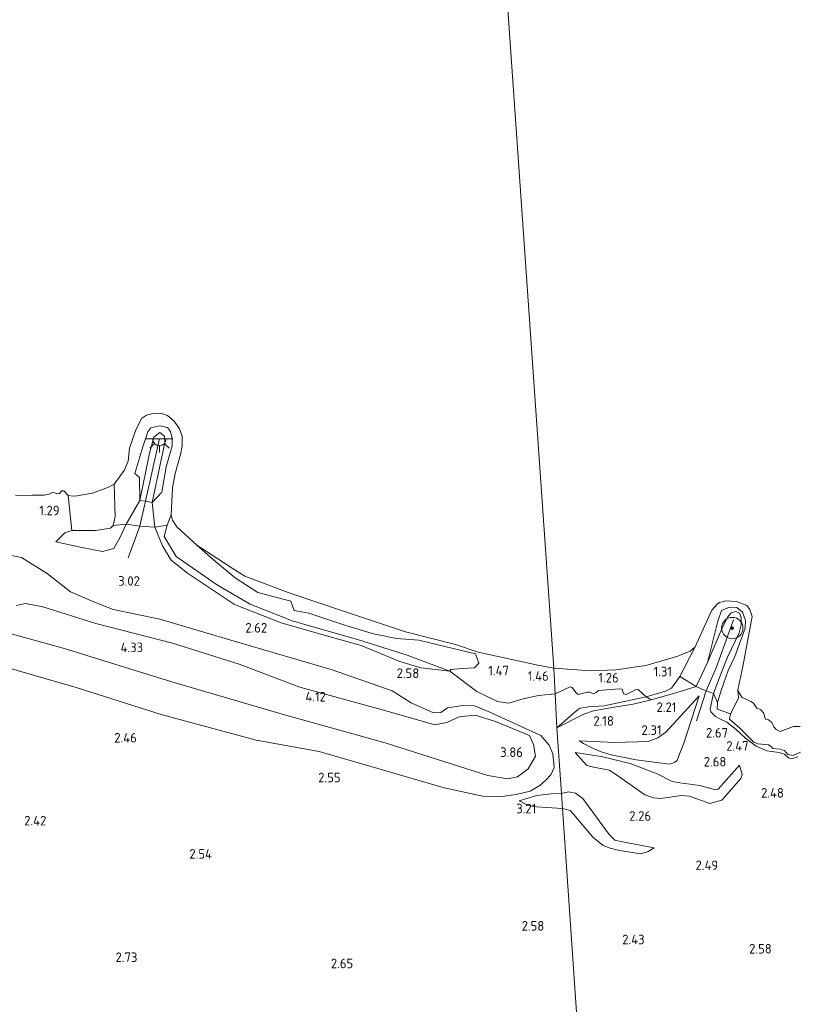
# Model space of a CAD drawing. Extents: x 141961 to 144947, y 416202 to 417778.
# Tile 82 of 122: x 143692 to 143837, y 416988 to 417172. Entities that reach past the tile are written whole.
import ezdxf
from ezdxf.enums import TextEntityAlignment as Align

# ---------------------------------------------------------------- set-up
doc = ezdxf.new("R2010")
doc.units = 0
for name, color, linetype, lineweight in [('B-ME-GR-BOOM-S', 90, 'Continuous', 25), ('B-ME-GR-GRAS-GV', 60, 'Continuous', 13), ('B-ME-GW-GROND_ZAND-GV', 7, 'Continuous', 18), ('B-ME-GW-TALUD_KRUIN-G', 90, 'Continuous', 18), ('B-ME-GW-TALUD_TEEN-G', 90, 'Continuous', 18), ('B-ME-IE-MEUBILAIR_WEGMEUBILAIR-S', 7, 'Continuous', 25), ('B-ME-OB-BEKLEDING_STEEN-GV', 30, 'Continuous', 18), ('B-ME-OB-BEKLEDING_STORTSTEEN-GV', 30, 'Continuous', 18), ('B-ME-OB-KRIB-G', 7, 'Continuous', 18), ('B-ME-OB-OEVERVOORZIENING-G', 7, 'Continuous', 18), ('B-ME-OG-HOOGTEPUNT-S', 7, 'Continuous', 25), ('B-ME-OG-WATER_RIVIER-GV', 130, 'Continuous', 18)]:
    doc.layers.add(name, color=color, linetype=linetype, lineweight=lineweight)
doc.styles.add('NLCS-ISO-ANNOTATIVE-T18', font='NLCS-ISO.ttf', dxfattribs={"height": 1.8})

# ---------------------------------------------------------------- blocks, each defined once
blk = doc.blocks.new('SAL-HOOGTELABEL-SO')
at = {"color": 0, "linetype": 'ByBlock', "lineweight": -2, "style": 'NLCS-ISO-ANNOTATIVE-T18'}
blk.add_attdef('HOOGTE', text='', height=1.8, dxfattribs=at).set_placement((2.79, 0), align=Align.RIGHT)
blk = doc.blocks.new('SGR-BOOM_01-SO')
at = {"linetype": 'ByBlock', "lineweight": 18}
h = blk.add_hatch(color=0, dxfattribs=at)
h.dxf.hatch_style = 1
edge = h.paths.add_edge_path()
edge.add_arc((0, 0), 0.25, 0, 360)
at = {"color": 0, "linetype": 'ByBlock', "lineweight": 18}
for radius in [2, 0.25]:
    blk.add_circle((0, 0), radius, dxfattribs=at)
blk = doc.blocks.new('SKL-ET_OV_LICHTPUNT-SO')
at = {"color": 0, "linetype": 'ByBlock', "lineweight": 18}
for points in [[(-1.25, 0), (-2.5, 0)], [(1.25, 0), (2.5, 0)], [(-0.92, -0.85), (-1.83, -1.7)], [(0, -1.25), (0, -2.5)], [(0.92, -0.85), (1.83, -1.7)]]:
    blk.add_lwpolyline(points, dxfattribs=at)
blk.add_lwpolyline([(0, 0), (1.25, 0, -1), (-1.25, 0)], format="xyb", close=True, dxfattribs=at)

msp = doc.modelspace()

# ---------------------------------------------------------------- linework, layer by layer
at = {"layer": 'B-ME-GR-GRAS-GV'}
for points in [[(143691.33, 417083.05, 1), (143692.26, 417082.98, 1), (143694.47, 417083.03, 1), (143696.74, 417083.06, 1), (143697.58, 417083.25, 1), (143698.2, 417083.55, 1), (143698.73, 417083.49, 1), (143699.11, 417083.3, 1), (143699.61, 417083.37, 1), (143700, 417083.86, 1), (143700.39, 417083.87, 1), (143701.22, 417083, 1), (143701.89, 417076.42, 1.59), (143700.61, 417075.96, 1.78), (143698.89, 417074.29, 1.95), (143703.77, 417073.23, 2.55), (143707.64, 417072.51, 2.89), (143709.75, 417073.04, 2.98), (143710.93, 417075.18, 2.98), (143712.08, 417077.59, 2.81), (143714.61, 417077.22, 2.62), (143717.43, 417077.03, 2.2), (143718.85, 417073.53, 2.43), (143720.5, 417070.85, 2.72), (143723.51, 417068.46, 2.75), (143732.34, 417062.57, 2.74), (143741.07, 417059.15, 2.56), (143749.11, 417056.81, 2.56), (143756.05, 417054.9, 2.52), (143763.28, 417051.9, 2.47), (143767.2, 417050.7, 2.47), (143772.65, 417050.1, 1.84), (143777.71, 417046.27, 1.87), (143781.56, 417044.38, 2.09), (143783.71, 417044.07, 2.05), (143786.4, 417044.94, 1.81), (143789.23, 417045.52, 1.64), (143792.35, 417045.83, 1.6), (143792.68, 417039.46, 2.4), (143793.52, 417027.22, 2.75), (143791.59, 417027.12, 2.63), (143788.84, 417026.79, 3), (143785.62, 417025.82, 3.23), (143787.16, 417025.02, 3.31), (143788.88, 417024.71, 3.42), (143793.72, 417024.39, 3.26), (143794.34, 417015.35, 2.67), (143803.77, 416878.23, 2.4)], [(143689.12, 417050.95, 3.06), (143702.73, 417047.03, 2.93), (143718.63, 417041.99, 2.67), (143736.38, 417037.15, 2.8), (143748.18, 417035.06, 3.08), (143759.2, 417031.88, 3.01), (143771.59, 417028.24, 3.15), (143778.83, 417026.66, 3.16), (143782.43, 417026.65, 3.31), (143785.08, 417026.99, 3.26), (143787.71, 417027.64, 3), (143789.47, 417028.68, 2.88), (143790.63, 417029.68, 2.83), (143791.55, 417030.67, 2.83), (143792.18, 417032.08, 2.8), (143791.95, 417034.62, 2.8), (143791.22, 417036.26, 2.78), (143789.71, 417038.02, 2.65), (143780.12, 417042.4, 2.55), (143777.29, 417043.57, 2.56), (143775.05, 417043.66, 2.66), (143772.21, 417043.23, 3.04), (143770.94, 417042.36, 3.12), (143769.57, 417042.28, 3.06), (143765.42, 417044.13, 3.03), (143761.87, 417046.39, 2.68), (143750.61, 417050.35, 2.74), (143732.73, 417055.61, 2.79), (143718.37, 417059.85, 2.99), (143709.6, 417061.63, 3.33), (143706.02, 417063.05, 3.22), (143701.63, 417064.95, 2.77), (143697.26, 417068.35, 2.15), (143692.46, 417071.38, 2.1), (143686.28, 417072.63, 2.33)], [(143686.28, 417072.63, 2.33), (143692.46, 417071.38, 2.1), (143697.26, 417068.35, 2.15), (143701.63, 417064.95, 2.77), (143706.02, 417063.05, 3.22), (143709.6, 417061.63, 3.33), (143718.37, 417059.85, 2.99), (143732.73, 417055.61, 2.79), (143750.61, 417050.35, 2.74), (143761.87, 417046.39, 2.68), (143765.42, 417044.13, 3.03), (143769.57, 417042.28, 3.06), (143770.94, 417042.36, 3.12), (143772.21, 417043.23, 3.04), (143775.05, 417043.66, 2.66), (143777.29, 417043.57, 2.56), (143780.12, 417042.4, 2.55), (143789.71, 417038.02, 2.65), (143791.22, 417036.26, 2.78), (143791.95, 417034.62, 2.8), (143792.18, 417032.08, 2.8), (143791.55, 417030.67, 2.83), (143790.63, 417029.68, 2.83), (143789.47, 417028.68, 2.88), (143787.71, 417027.64, 3), (143785.08, 417026.99, 3.26), (143782.43, 417026.65, 3.31), (143778.83, 417026.66, 3.16), (143771.59, 417028.24, 3.15), (143759.2, 417031.88, 3.01), (143748.18, 417035.06, 3.08), (143736.38, 417037.15, 2.8), (143718.63, 417041.99, 2.67), (143702.73, 417047.03, 2.93), (143689.12, 417050.95, 3.06)], [(143691.5, 417062.36, 4.26), (143693.2, 417062.73, 4.26), (143696.43, 417062.16, 4.26), (143706.39, 417058.98, 4.28), (143720.74, 417055.35, 4.24), (143733.24, 417051.41, 4.2), (143744.54, 417047.11, 4.16), (143760.89, 417042.61, 4.01), (143769.82, 417040.03, 3.7), (143772.09, 417040.46, 3.79), (143774.38, 417041.53, 3.75), (143777.39, 417041.86, 3.7), (143781.19, 417040.66, 3.7), (143787.55, 417038.04, 3.67), (143788.3, 417036.37, 3.66), (143788.69, 417034.2, 3.83), (143787.3, 417031.79, 3.89), (143785.34, 417030.33, 3.89), (143783.45, 417029.91, 3.87), (143779.73, 417030.53, 3.74), (143760.56, 417036.69, 3.94), (143741.24, 417042.04, 4.04), (143720.59, 417048.12, 4.19), (143700.28, 417054.4, 4.12), (143688.24, 417057.68, 4.22)], [(143688.24, 417057.68, 4.22), (143700.28, 417054.4, 4.12), (143720.59, 417048.12, 4.19), (143741.24, 417042.04, 4.04), (143760.56, 417036.69, 3.94), (143779.73, 417030.53, 3.74), (143783.45, 417029.91, 3.87), (143785.34, 417030.33, 3.89), (143787.3, 417031.79, 3.89), (143788.69, 417034.2, 3.83), (143788.3, 417036.37, 3.66), (143787.55, 417038.04, 3.67), (143781.19, 417040.66, 3.7), (143777.39, 417041.86, 3.7), (143774.38, 417041.53, 3.75), (143772.09, 417040.46, 3.79), (143769.82, 417040.03, 3.7), (143760.89, 417042.61, 4.01), (143744.54, 417047.11, 4.16), (143733.24, 417051.41, 4.2), (143720.74, 417055.35, 4.24), (143706.39, 417058.98, 4.28), (143696.43, 417062.16, 4.26), (143693.2, 417062.73, 4.26), (143691.5, 417062.36, 4.26)], [(143803.77, 416878.23, 2.4), (143794.34, 417015.35, 2.67), (143793.72, 417024.39, 3.26), (143795.15, 417023.98, 3.28), (143795.79, 417023.32, 3.27), (143799.42, 417019.01, 2.96), (143801.37, 417017.47, 2.9), (143802.67, 417016.96, 2.9), (143804.43, 417016.52, 2.91), (143808.42, 417015.91, 2.75), (143809.76, 417016.31, 2.71), (143810.92, 417017.02, 2.47), (143804.64, 417018.22, 2.59), (143803.53, 417018.43, 2.59), (143802.5, 417019.54, 2.56), (143797.57, 417026.24, 2.74), (143796.18, 417027.23, 2.75), (143794.88, 417027.48, 2.75), (143793.52, 417027.22, 2.75), (143792.68, 417039.46, 2.4), (143797.76, 417042.02, 2.56), (143799.51, 417042.66, 2.42), (143803.38, 417043.34, 2.3), (143806.98, 417043.9, 2.24), (143810.36, 417044.75, 2.16), (143814.95, 417046.03, 2.31), (143818.73, 417047.2, 2.3), (143819.67, 417046.79, 2.35), (143820.64, 417046.41, 2.37), (143822.03, 417045.88, 2.39), (143821.35, 417043.06, 2.63), (143821.51, 417042.5, 2.6), (143822.36, 417041.61, 2.44), (143823.3, 417041.13, 2.16), (143824.5, 417040.56, 2.09), (143826.27, 417039.18, 2.1), (143827.98, 417037.55, 2.1), (143829.99, 417036.04, 2.22), (143832, 417035.16, 2.16), (143834.29, 417034.87, 2.13), (143835.31, 417034.53, 2.13), (143836.05, 417033.84, 2.15), (143836.65, 417033.69, 2.19), (143837.82, 417034.06, 2.12)], [(143837.82, 417034.06, 2.12), (143836.65, 417033.69, 2.19), (143836.05, 417033.84, 2.15), (143835.31, 417034.53, 2.13), (143834.29, 417034.87, 2.13), (143832, 417035.16, 2.16), (143829.99, 417036.04, 2.22), (143827.98, 417037.55, 2.1), (143826.27, 417039.18, 2.1), (143824.5, 417040.56, 2.09), (143823.3, 417041.13, 2.16), (143822.36, 417041.61, 2.44), (143821.51, 417042.5, 2.6), (143821.35, 417043.06, 2.63), (143822.03, 417045.88, 2.39), (143822.73, 417044.22, 2.09), (143822.68, 417042.97, 2.09), (143825.17, 417042.09, 1.59), (143824.99, 417041.11, 1.55), (143826.87, 417039.51, 1.62), (143829.56, 417036.82, 1.61), (143830.3, 417036.48, 1.59), (143832.28, 417036.27, 1.54), (143832.77, 417035.97, 1.55), (143833.1, 417035.59, 1.53), (143834.44, 417035.51, 1.4), (143835.31, 417035.21, 1.42), (143835.93, 417034.49, 1.45), (143836.89, 417034.33, 1.5), (143838.31, 417034.95, 1.53)], [(143838.31, 417034.95, 1.53), (143836.89, 417034.33, 1.5), (143835.93, 417034.49, 1.45), (143835.31, 417035.21, 1.42), (143834.44, 417035.51, 1.4), (143833.1, 417035.59, 1.53), (143832.77, 417035.97, 1.55), (143832.28, 417036.27, 1.54), (143830.3, 417036.48, 1.59), (143829.56, 417036.82, 1.61), (143826.87, 417039.51, 1.62), (143824.99, 417041.11, 1.55), (143825.17, 417042.09, 1.59), (143826.69, 417045.02, 1.07), (143826.58, 417046.58, 1), (143826.8, 417046.05, 1), (143827.31, 417045.2, 1), (143829.02, 417044.43, 1), (143829.46, 417044.08, 1), (143830.11, 417043.19, 1), (143830.81, 417042.89, 1), (143831.34, 417042.3, 1), (143831.76, 417041.13, 1), (143832.33, 417040.99, 1), (143832.94, 417040.47, 1), (143833.27, 417039.66, 1), (143833.76, 417039.15, 1), (143834.5, 417038.82, 1), (143836.98, 417039.7, 1), (143838.21, 417039.73, 1)]]:
    msp.add_polyline3d(points, dxfattribs=at)
for points in [[(143772.86, 417050.43, 1.64), (143772.65, 417050.1, 1.84), (143764.63, 417053.1, 1.68), (143755.36, 417056.01, 1.74), (143743.34, 417059.42, 1.85), (143735.29, 417062.6, 1.8), (143728.95, 417066.3, 1.91), (143721.45, 417071.53, 2.02), (143719.16, 417075.3, 1.65), (143719.73, 417077.41, 1.4), (143720.48, 417079.35, 1), (143720.76, 417078.35, 1), (143721.55, 417077.09, 1), (143725.28, 417073.65, 1), (143728.39, 417070.94, 1.15), (143732.44, 417067.55, 1.21), (143736.7, 417064.81, 1.25), (143742.89, 417063.22, 1.3), (143743.52, 417061.46, 1.34), (143746.26, 417060.97, 1.31), (143753.18, 417058.61, 1.31), (143758.35, 417057.1, 1.3), (143762.68, 417056.23, 1.23), (143766.86, 417055.86, 1.15), (143771.73, 417054.69, 1.12), (143777.43, 417053.31, 1.02), (143778.05, 417051.59, 1.21), (143777.25, 417050.71, 1.41), (143774.95, 417050.57, 1.59)], [(143709.75, 417073.04, 2.98), (143707.64, 417072.51, 2.89), (143703.77, 417073.23, 2.55), (143698.89, 417074.29, 1.95), (143700.61, 417075.96, 1.78), (143701.89, 417076.42, 1.59), (143706.29, 417076.43, 1.91), (143709.1, 417076.83, 1.91), (143709.62, 417077.33, 1.83), (143712.08, 417077.59, 2.81), (143710.93, 417075.18, 2.98)], [(143764.63, 417053.1, 1.68), (143772.65, 417050.1, 1.84), (143767.2, 417050.7, 2.47), (143763.28, 417051.9, 2.47), (143756.05, 417054.9, 2.52), (143749.11, 417056.81, 2.56), (143741.07, 417059.15, 2.56), (143732.34, 417062.57, 2.74), (143723.51, 417068.46, 2.75), (143720.5, 417070.85, 2.72), (143718.85, 417073.53, 2.43), (143717.43, 417077.03, 2.2), (143719.73, 417077.41, 1.4), (143719.16, 417075.3, 1.65), (143721.45, 417071.53, 2.02), (143728.95, 417066.3, 1.91), (143735.29, 417062.6, 1.8), (143743.34, 417059.42, 1.85), (143755.36, 417056.01, 1.74)], [(143796.23, 417046.12, 1.52), (143796.67, 417045.69, 1.55), (143797.44, 417045.88, 1.56), (143798.35, 417046.15, 1.51), (143798.79, 417046.18, 1.51), (143799.21, 417045.95, 1.52), (143799.57, 417045.84, 1.53), (143800.03, 417046.08, 1.51), (143800.47, 417046.44, 1.48), (143804.4, 417046.79, 1.48), (143804.93, 417046.69, 1.47), (143805.15, 417045.83, 1.6), (143805.64, 417045.73, 1.6), (143807.43, 417046.6, 1.58), (143807.92, 417046.65, 1.6), (143809.37, 417045.28, 1.73), (143801.54, 417043.6, 1.95), (143798.62, 417043.42, 1.98), (143797.02, 417043.17, 1.99), (143796.48, 417042.79, 2.02), (143792.68, 417039.46, 2.4), (143792.35, 417045.83, 1.6), (143795.2, 417047.13, 1.47), (143795.52, 417047.05, 1.46)], [(143797.76, 417042.02, 2.56), (143792.68, 417039.46, 2.4), (143796.48, 417042.79, 2.02), (143797.02, 417043.17, 1.99), (143798.62, 417043.42, 1.98), (143801.54, 417043.6, 1.95), (143809.37, 417045.28, 1.73), (143810.36, 417044.75, 2.16), (143806.98, 417043.9, 2.24), (143803.38, 417043.34, 2.3), (143799.51, 417042.66, 2.42)], [(143811.59, 417037.59, 2.57), (143809.76, 417036.9, 2.56), (143803.52, 417036.73, 2.57), (143796.88, 417037.03, 2.73), (143797.68, 417036.52, 2.92), (143799.38, 417035.7, 3), (143800.98, 417035, 3.07), (143802.84, 417034.45, 3.12), (143807.55, 417033.5, 3.23), (143813.77, 417032.65, 3.33), (143814.73, 417033.02, 3.32), (143815.18, 417033.41, 3.23), (143816.44, 417036.62, 3.06), (143819.35, 417045.48, 2.71), (143813.05, 417038.68, 2.56)], [(143819.35, 417045.48, 2.71), (143816.44, 417036.62, 3.06), (143815.18, 417033.41, 3.23), (143814.73, 417033.02, 3.32), (143813.77, 417032.65, 3.33), (143807.55, 417033.5, 3.23), (143802.84, 417034.45, 3.12), (143800.98, 417035, 3.07), (143799.38, 417035.7, 3), (143797.68, 417036.52, 2.92), (143796.88, 417037.03, 2.73), (143803.52, 417036.73, 2.57), (143809.76, 417036.9, 2.56), (143811.59, 417037.59, 2.57), (143813.05, 417038.68, 2.56)], [(143800.97, 417034.11, 3.09), (143796.12, 417034.87, 2.82), (143798.2, 417032.5, 2.71), (143799.01, 417032.22, 2.73), (143802.5, 417031.55, 2.53), (143803.65, 417030.83, 2.54), (143809.13, 417026.96, 2.36), (143810.77, 417026.39, 2.35), (143812.11, 417026.25, 2.36), (143816, 417026.82, 2.54), (143817.52, 417026.67, 2.57), (143821.32, 417025.34, 2.57), (143823.59, 417025.95, 2.59), (143827.1, 417029.99, 2.45), (143827.34, 417030.77, 2.51), (143826.89, 417032.48, 2.5), (143822.86, 417027.99, 3.23), (143822.36, 417027.88, 3.23), (143819.42, 417028.66, 3.45), (143815.69, 417029.21, 3.49), (143814.28, 417029.46, 3.49), (143811.45, 417030.87, 3.49), (143806.4, 417032.81, 3.26)], [(143819.42, 417028.66, 3.45), (143822.36, 417027.88, 3.23), (143822.86, 417027.99, 3.23), (143826.89, 417032.48, 2.5), (143827.34, 417030.77, 2.51), (143827.1, 417029.99, 2.45), (143823.59, 417025.95, 2.59), (143821.32, 417025.34, 2.57), (143817.52, 417026.67, 2.57), (143816, 417026.82, 2.54), (143812.11, 417026.25, 2.36), (143810.77, 417026.39, 2.35), (143809.13, 417026.96, 2.36), (143803.65, 417030.83, 2.54), (143802.5, 417031.55, 2.53), (143799.01, 417032.22, 2.73), (143798.2, 417032.5, 2.71), (143796.12, 417034.87, 2.82), (143800.97, 417034.11, 3.09), (143806.4, 417032.81, 3.26), (143811.45, 417030.87, 3.49), (143814.28, 417029.46, 3.49), (143815.69, 417029.21, 3.49)], [(143809.76, 417016.31, 2.71), (143808.42, 417015.91, 2.75), (143804.43, 417016.52, 2.91), (143802.67, 417016.96, 2.9), (143801.37, 417017.47, 2.9), (143799.42, 417019.01, 2.96), (143795.79, 417023.32, 3.27), (143795.15, 417023.98, 3.28), (143793.72, 417024.39, 3.26), (143793.52, 417027.22, 2.75), (143794.88, 417027.48, 2.75), (143796.18, 417027.23, 2.75), (143797.57, 417026.24, 2.74), (143802.5, 417019.54, 2.56), (143803.53, 417018.43, 2.59), (143804.64, 417018.22, 2.59), (143810.92, 417017.02, 2.47)], [(143793.52, 417027.22, 2.75), (143793.72, 417024.39, 3.26), (143788.88, 417024.71, 3.42), (143787.16, 417025.02, 3.31), (143785.62, 417025.82, 3.23), (143788.84, 417026.79, 3), (143791.59, 417027.12, 2.63)]]:
    msp.add_polyline3d(points, close=True, dxfattribs=at)
at = {"layer": 'B-ME-GW-GROND_ZAND-GV'}
for points in [[(143709.82, 417085.1, 1), (143709.99, 417079.05, 1.78), (143709.62, 417077.33, 1.83), (143709.1, 417076.83, 1.91), (143706.29, 417076.43, 1.91), (143701.89, 417076.42, 1.59), (143701.22, 417083, 1), (143702.11, 417082.85, 1), (143702.83, 417082.88, 1), (143705.73, 417083.43, 1), (143708.78, 417084.5, 1)], [(143786.4, 417044.94, 1.81), (143783.71, 417044.07, 2.05), (143781.56, 417044.38, 2.09), (143777.71, 417046.27, 1.87), (143772.65, 417050.1, 1.84), (143772.86, 417050.43, 1.64), (143774.95, 417050.57, 1.59), (143777.25, 417050.71, 1.41), (143778.05, 417051.59, 1.21), (143777.43, 417053.31, 1.02), (143771.73, 417054.69, 1.12), (143766.86, 417055.86, 1.15), (143762.68, 417056.23, 1.23), (143758.35, 417057.1, 1.3), (143753.18, 417058.61, 1.31), (143746.26, 417060.97, 1.31), (143743.52, 417061.46, 1.34), (143742.89, 417063.22, 1.3), (143736.7, 417064.81, 1.25), (143732.44, 417067.55, 1.21), (143728.39, 417070.94, 1.15), (143725.28, 417073.65, 1), (143731.9, 417069.35, 1), (143734.28, 417067.85, 1), (143742.37, 417064.8, 1), (143752.55, 417061.39, 1), (143764.37, 417057.48, 1), (143773.71, 417055.09, 1), (143777.96, 417053.67, 1), (143789.14, 417051.18, 1), (143792.11, 417050.68, 1), (143792.35, 417045.83, 1.6), (143789.23, 417045.52, 1.64)], [(143818.55, 417054.63, 1), (143815.71, 417049.08, 1.54), (143814.13, 417046.89, 1.65), (143813, 417046.36, 1.68), (143809.37, 417045.28, 1.73), (143807.92, 417046.65, 1.6), (143807.43, 417046.6, 1.58), (143805.64, 417045.73, 1.6), (143805.15, 417045.83, 1.6), (143804.93, 417046.69, 1.47), (143804.4, 417046.79, 1.48), (143800.47, 417046.44, 1.48), (143800.03, 417046.08, 1.51), (143799.57, 417045.84, 1.53), (143799.21, 417045.95, 1.52), (143798.79, 417046.18, 1.51), (143798.35, 417046.15, 1.51), (143797.44, 417045.88, 1.56), (143796.67, 417045.69, 1.55), (143796.23, 417046.12, 1.52), (143795.52, 417047.05, 1.46), (143795.2, 417047.13, 1.47), (143792.35, 417045.83, 1.6), (143792.11, 417050.68, 1), (143799, 417050.17, 1), (143803.73, 417050.32, 1), (143809.35, 417051.16, 1), (143815.3, 417052.9, 1), (143817.61, 417053.83, 1)], [(143814.95, 417046.03, 2.31), (143810.36, 417044.75, 2.16), (143809.37, 417045.28, 1.73), (143813, 417046.36, 1.68), (143814.13, 417046.89, 1.65), (143815.71, 417049.08, 1.54), (143818.73, 417047.2, 2.3)]]:
    msp.add_polyline3d(points, close=True, dxfattribs=at)
at = {"layer": 'B-ME-GW-TALUD_KRUIN-G'}
for points in [[(143698.89, 417074.29, 1.95), (143703.77, 417073.23, 2.55), (143707.64, 417072.51, 2.89), (143709.75, 417073.04, 2.98), (143710.93, 417075.18, 2.98), (143712.08, 417077.59, 2.81), (143714.62, 417082.05, 1.96), (143716.44, 417090.88, 1.86), (143717.25, 417093.91, 1.82), (143718.37, 417094.75, 1.69), (143719.26, 417094.09, 1.69), (143719.28, 417092.86, 1.73), (143718.6, 417089.66, 1.79), (143716.95, 417081.69, 1.87), (143717.43, 417077.03, 2.2), (143718.85, 417073.53, 2.43), (143720.5, 417070.85, 2.72), (143723.51, 417068.46, 2.75), (143732.34, 417062.57, 2.74), (143741.07, 417059.15, 2.56), (143749.11, 417056.81, 2.56), (143756.05, 417054.9, 2.52), (143763.28, 417051.9, 2.47), (143767.2, 417050.7, 2.47), (143772.65, 417050.1, 1.84)], [(143688.24, 417057.68, 4.22), (143700.28, 417054.4, 4.12), (143720.59, 417048.12, 4.19), (143741.24, 417042.04, 4.04), (143760.56, 417036.69, 3.94), (143779.73, 417030.53, 3.74), (143783.45, 417029.91, 3.87), (143785.34, 417030.33, 3.89), (143787.3, 417031.79, 3.89), (143788.69, 417034.2, 3.83), (143788.3, 417036.37, 3.66), (143787.55, 417038.04, 3.67), (143781.19, 417040.66, 3.7), (143777.39, 417041.86, 3.7), (143774.38, 417041.53, 3.75), (143772.09, 417040.46, 3.79), (143769.82, 417040.03, 3.7), (143760.89, 417042.61, 4.01), (143744.54, 417047.11, 4.16), (143733.24, 417051.41, 4.2), (143720.74, 417055.35, 4.24), (143706.39, 417058.98, 4.28), (143696.43, 417062.16, 4.26), (143693.2, 417062.73, 4.26), (143691.5, 417062.36, 4.26)], [(143806.98, 417043.9, 2.24), (143810.36, 417044.75, 2.16), (143814.95, 417046.03, 2.31), (143818.73, 417047.2, 2.3), (143820.87, 417051.73, 1.77), (143823.56, 417058.04, 1.81), (143824.61, 417060.17, 1.78), (143825.29, 417060.98, 1.59), (143826.19, 417061.26, 1.59), (143826.84, 417060.93, 1.59), (143827.17, 417060.16, 1.59), (143827.16, 417058.74, 1.59), (143826.82, 417057.26, 1.59), (143824.61, 417052.71, 1.87), (143823.57, 417050, 1.95), (143822.03, 417045.88, 2.39)], [(143837.82, 417034.06, 2.12), (143836.65, 417033.69, 2.19), (143836.05, 417033.84, 2.15), (143835.31, 417034.53, 2.13), (143834.29, 417034.87, 2.13), (143832, 417035.16, 2.16), (143829.99, 417036.04, 2.22), (143827.98, 417037.55, 2.1), (143826.27, 417039.18, 2.1), (143824.5, 417040.56, 2.09), (143823.3, 417041.13, 2.16), (143822.36, 417041.61, 2.44), (143821.51, 417042.5, 2.6), (143821.35, 417043.06, 2.63), (143822.03, 417045.88, 2.39)], [(143819.35, 417045.48, 2.71), (143816.44, 417036.62, 3.06), (143815.18, 417033.41, 3.23), (143814.73, 417033.02, 3.32), (143813.77, 417032.65, 3.33), (143807.55, 417033.5, 3.23), (143802.84, 417034.45, 3.12), (143800.98, 417035, 3.07), (143799.38, 417035.7, 3), (143797.68, 417036.52, 2.92), (143796.88, 417037.03, 2.73)], [(143806.98, 417043.9, 2.24), (143803.38, 417043.34, 2.3), (143799.51, 417042.66, 2.42), (143797.76, 417042.02, 2.56), (143792.68, 417039.46, 2.4)], [(143796.12, 417034.87, 2.82), (143800.97, 417034.11, 3.09), (143806.4, 417032.81, 3.26), (143811.45, 417030.87, 3.49), (143814.28, 417029.46, 3.49), (143815.69, 417029.21, 3.49), (143819.42, 417028.66, 3.45), (143822.36, 417027.88, 3.23), (143822.86, 417027.99, 3.23), (143826.89, 417032.48, 2.5)], [(143785.62, 417025.82, 3.23), (143787.16, 417025.02, 3.31), (143788.88, 417024.71, 3.42), (143793.72, 417024.39, 3.26)], [(143793.72, 417024.39, 3.26), (143795.15, 417023.98, 3.28), (143795.79, 417023.32, 3.27), (143799.42, 417019.01, 2.96), (143801.37, 417017.47, 2.9), (143802.67, 417016.96, 2.9), (143804.43, 417016.52, 2.91), (143808.42, 417015.91, 2.75), (143809.76, 417016.31, 2.71), (143810.92, 417017.02, 2.47)]]:
    msp.add_polyline3d(points, dxfattribs=at)
at = {"layer": 'B-ME-GW-TALUD_TEEN-G'}
for points in [[(143709.82, 417085.1, 1), (143709.99, 417079.05, 1.78), (143709.62, 417077.33, 1.83), (143709.1, 417076.83, 1.91), (143706.29, 417076.43, 1.91), (143701.89, 417076.42, 1.59), (143700.61, 417075.96, 1.78), (143698.89, 417074.29, 1.95)], [(143772.65, 417050.1, 1.84), (143764.63, 417053.1, 1.68), (143755.36, 417056.01, 1.74), (143743.34, 417059.42, 1.85), (143735.29, 417062.6, 1.8), (143728.95, 417066.3, 1.91), (143721.45, 417071.53, 2.02), (143719.16, 417075.3, 1.65), (143719.73, 417077.41, 1.4), (143720.48, 417079.35, 1)], [(143686.28, 417072.63, 2.33), (143692.46, 417071.38, 2.1), (143697.26, 417068.35, 2.15), (143701.63, 417064.95, 2.77), (143706.02, 417063.05, 3.22), (143709.6, 417061.63, 3.33), (143718.37, 417059.85, 2.99), (143732.73, 417055.61, 2.79), (143750.61, 417050.35, 2.74), (143761.87, 417046.39, 2.68), (143765.42, 417044.13, 3.03), (143769.57, 417042.28, 3.06), (143770.94, 417042.36, 3.12), (143772.21, 417043.23, 3.04), (143775.05, 417043.66, 2.66), (143777.29, 417043.57, 2.56), (143780.12, 417042.4, 2.55), (143789.71, 417038.02, 2.65), (143791.22, 417036.26, 2.78), (143791.95, 417034.62, 2.8), (143792.18, 417032.08, 2.8), (143791.55, 417030.67, 2.83), (143790.63, 417029.68, 2.83), (143789.47, 417028.68, 2.88), (143787.71, 417027.64, 3), (143785.08, 417026.99, 3.26), (143782.43, 417026.65, 3.31), (143778.83, 417026.66, 3.16), (143771.59, 417028.24, 3.15), (143759.2, 417031.88, 3.01), (143748.18, 417035.06, 3.08), (143736.38, 417037.15, 2.8), (143718.63, 417041.99, 2.67), (143702.73, 417047.03, 2.93), (143689.12, 417050.95, 3.06)], [(143818.55, 417054.63, 1), (143815.71, 417049.08, 1.54), (143814.13, 417046.89, 1.65), (143813, 417046.36, 1.68), (143809.37, 417045.28, 1.73), (143801.54, 417043.6, 1.95), (143798.62, 417043.42, 1.98), (143797.02, 417043.17, 1.99), (143796.48, 417042.79, 2.02), (143792.68, 417039.46, 2.4)], [(143838.31, 417034.95, 1.53), (143836.89, 417034.33, 1.5), (143835.93, 417034.49, 1.45), (143835.31, 417035.21, 1.42), (143834.44, 417035.51, 1.4), (143833.1, 417035.59, 1.53), (143832.77, 417035.97, 1.55), (143832.28, 417036.27, 1.54), (143830.3, 417036.48, 1.59), (143829.56, 417036.82, 1.61), (143826.87, 417039.51, 1.62), (143824.99, 417041.11, 1.55), (143825.17, 417042.09, 1.59), (143826.69, 417045.02, 1.07), (143826.58, 417046.58, 1)], [(143796.88, 417037.03, 2.73), (143803.52, 417036.73, 2.57), (143809.76, 417036.9, 2.56), (143811.59, 417037.59, 2.57), (143813.05, 417038.68, 2.56), (143819.35, 417045.48, 2.71)], [(143826.89, 417032.48, 2.5), (143827.34, 417030.77, 2.51), (143827.1, 417029.99, 2.45), (143823.59, 417025.95, 2.59), (143821.32, 417025.34, 2.57), (143817.52, 417026.67, 2.57), (143816, 417026.82, 2.54), (143812.11, 417026.25, 2.36), (143810.77, 417026.39, 2.35), (143809.13, 417026.96, 2.36), (143803.65, 417030.83, 2.54), (143802.5, 417031.55, 2.53), (143799.01, 417032.22, 2.73), (143798.2, 417032.5, 2.71), (143796.12, 417034.87, 2.82)], [(143810.92, 417017.02, 2.47), (143804.64, 417018.22, 2.59), (143803.53, 417018.43, 2.59), (143802.5, 417019.54, 2.56), (143797.57, 417026.24, 2.74), (143796.18, 417027.23, 2.75), (143794.88, 417027.48, 2.75), (143793.52, 417027.22, 2.75)], [(143793.52, 417027.22, 2.75), (143791.59, 417027.12, 2.63), (143788.84, 417026.79, 3), (143785.62, 417025.82, 3.23)]]:
    msp.add_polyline3d(points, dxfattribs=at)
at = {"layer": 'B-ME-OB-BEKLEDING_STEEN-GV'}
for points in [[(143720.38, 417094.98, 1.3), (143720.7, 417093.65, 1.28), (143720.65, 417092.29, 1.23), (143719.54, 417088.32, 1.35), (143718.71, 417083.62, 1.44), (143716.95, 417081.69, 1.87), (143718.6, 417089.66, 1.79), (143719.28, 417092.86, 1.73), (143719.26, 417094.09, 1.69), (143718.37, 417094.75, 1.69), (143717.25, 417093.91, 1.82), (143716.44, 417090.88, 1.86), (143714.62, 417082.05, 1.96), (143714.58, 417086.32, 1.63), (143713.66, 417087.11, 1.44), (143715.16, 417092.08, 1.27), (143716.12, 417094.88, 1.33), (143716.67, 417095.61, 1.33), (143718.39, 417096.02, 1.33), (143719.77, 417095.7, 1.32)], [(143718.6, 417089.66, 1.79), (143716.95, 417081.69, 1.87), (143715.7, 417081.89, 1.92), (143714.62, 417082.05, 1.96), (143716.44, 417090.88, 1.86), (143717.25, 417093.91, 1.82), (143718.37, 417094.75, 1.69), (143719.26, 417094.09, 1.69), (143719.28, 417092.86, 1.73)], [(143823.57, 417050, 1.95), (143822.03, 417045.88, 2.39), (143820.64, 417046.41, 2.37), (143819.67, 417046.79, 2.35), (143818.73, 417047.2, 2.3), (143820.87, 417051.73, 1.77), (143823.56, 417058.04, 1.81), (143824.61, 417060.17, 1.78), (143825.29, 417060.98, 1.59), (143826.19, 417061.26, 1.59), (143826.84, 417060.93, 1.59), (143827.17, 417060.16, 1.59), (143827.16, 417058.74, 1.59), (143826.82, 417057.26, 1.59), (143824.61, 417052.71, 1.87)], [(143826.37, 417062.02, 1.09), (143827.46, 417061.13, 1.17), (143828.02, 417059.6, 1.13), (143827.95, 417058.15, 1.08), (143826, 417052.81, 1.26), (143824.76, 417050.2, 1.52), (143823.45, 417046.48, 1.8), (143822.73, 417044.22, 2.09), (143822.03, 417045.88, 2.39), (143823.57, 417050, 1.95), (143824.61, 417052.71, 1.87), (143826.82, 417057.26, 1.59), (143827.16, 417058.74, 1.59), (143827.17, 417060.16, 1.59), (143826.84, 417060.93, 1.59), (143826.19, 417061.26, 1.59), (143825.29, 417060.98, 1.59), (143824.61, 417060.17, 1.78), (143823.56, 417058.04, 1.81), (143820.87, 417051.73, 1.77), (143822.79, 417059.42, 1.35), (143823.53, 417061.47, 1.12), (143824.97, 417062.09, 1.08)]]:
    msp.add_polyline3d(points, close=True, dxfattribs=at)
at = {"layer": 'B-ME-OB-BEKLEDING_STORTSTEEN-GV'}
for points in [[(143721.07, 417096.86, 1), (143722.04, 417095.45, 1), (143722.52, 417094.07, 1), (143722.57, 417092.29, 1), (143722.21, 417090.65, 1), (143721.23, 417087.06, 1), (143720.74, 417084.38, 1), (143720.48, 417079.35, 1), (143719.73, 417077.41, 1.4), (143717.43, 417077.03, 2.2), (143716.95, 417081.69, 1.87), (143718.71, 417083.62, 1.44), (143719.54, 417088.32, 1.35), (143720.65, 417092.29, 1.23), (143720.7, 417093.65, 1.28), (143720.38, 417094.98, 1.3), (143719.77, 417095.7, 1.32), (143718.39, 417096.02, 1.33), (143716.67, 417095.61, 1.33), (143716.12, 417094.88, 1.33), (143715.16, 417092.08, 1.27), (143713.66, 417087.11, 1.44), (143714.58, 417086.32, 1.63), (143714.62, 417082.05, 1.96), (143712.08, 417077.59, 2.81), (143709.62, 417077.33, 1.83), (143709.99, 417079.05, 1.78), (143709.82, 417085.1, 1), (143711.71, 417087.62, 1), (143712.41, 417089.42, 1), (143712.67, 417091.86, 1), (143713.8, 417095.1, 1), (143714.95, 417097.39, 1), (143715.86, 417097.98, 1), (143717.08, 417098.31, 1), (143718.49, 417098.38, 1), (143719.82, 417097.96, 1)], [(143716.95, 417081.69, 1.87), (143717.43, 417077.03, 2.2), (143714.61, 417077.22, 2.62), (143712.08, 417077.59, 2.81), (143714.62, 417082.05, 1.96), (143715.7, 417081.89, 1.92)], [(143828.23, 417062.37, 1), (143828.83, 417061.63, 1), (143829.23, 417060.32, 1), (143827.48, 417050.99, 1), (143826.58, 417046.58, 1), (143826.69, 417045.02, 1.07), (143825.17, 417042.09, 1.59), (143822.68, 417042.97, 2.09), (143822.73, 417044.22, 2.09), (143823.45, 417046.48, 1.8), (143824.76, 417050.2, 1.52), (143826, 417052.81, 1.26), (143827.95, 417058.15, 1.08), (143828.02, 417059.6, 1.13), (143827.46, 417061.13, 1.17), (143826.37, 417062.02, 1.09), (143824.97, 417062.09, 1.08), (143823.53, 417061.47, 1.12), (143822.79, 417059.42, 1.35), (143820.87, 417051.73, 1.77), (143818.73, 417047.2, 2.3), (143815.71, 417049.08, 1.54), (143818.55, 417054.63, 1), (143821.69, 417061.49, 1), (143822.67, 417062.64, 1), (143823.15, 417062.97, 1), (143824.34, 417063.25, 1), (143826.3, 417063.13, 1)]]:
    msp.add_polyline3d(points, close=True, dxfattribs=at)
at = {"layer": 'B-ME-OB-KRIB-G'}
for points in [[(143718.29, 417093.61, 1.91), (143715.7, 417081.89, 1.92), (143714.61, 417077.22, 2.62), (143712.46, 417071.32, 3.05)], [(143818.79, 417040.77, 2.88), (143820.64, 417046.41, 2.37), (143822.49, 417050.74, 1.95), (143825.75, 417059.69, 1.72)]]:
    msp.add_polyline3d(points, dxfattribs=at)
at = {"layer": 'B-ME-OB-OEVERVOORZIENING-G'}
for points in [[(143792.11, 417050.68, 1), (143789.14, 417051.18, 1), (143777.96, 417053.67, 1), (143773.71, 417055.09, 1), (143764.37, 417057.48, 1), (143752.55, 417061.39, 1), (143742.37, 417064.8, 1), (143734.28, 417067.85, 1), (143731.9, 417069.35, 1), (143725.28, 417073.65, 1), (143721.55, 417077.09, 1), (143720.76, 417078.35, 1), (143720.48, 417079.35, 1), (143720.74, 417084.38, 1), (143721.23, 417087.06, 1), (143722.21, 417090.65, 1), (143722.57, 417092.29, 1), (143722.52, 417094.07, 1), (143722.04, 417095.45, 1), (143721.07, 417096.86, 1), (143719.82, 417097.96, 1), (143718.49, 417098.38, 1), (143717.08, 417098.31, 1), (143715.86, 417097.98, 1), (143714.95, 417097.39, 1), (143713.8, 417095.1, 1), (143712.67, 417091.86, 1), (143712.41, 417089.42, 1), (143711.71, 417087.62, 1), (143709.82, 417085.1, 1), (143708.78, 417084.5, 1), (143705.73, 417083.43, 1), (143702.83, 417082.88, 1), (143702.11, 417082.85, 1), (143701.22, 417083, 1), (143700.39, 417083.87, 1), (143700, 417083.86, 1), (143699.61, 417083.37, 1), (143699.11, 417083.3, 1), (143698.73, 417083.49, 1), (143698.2, 417083.55, 1), (143697.58, 417083.25, 1), (143696.74, 417083.06, 1), (143694.47, 417083.03, 1), (143692.26, 417082.98, 1), (143691.33, 417083.05, 1)], [(143838.21, 417039.73, 1), (143836.98, 417039.7, 1), (143834.5, 417038.82, 1), (143833.76, 417039.15, 1), (143833.27, 417039.66, 1), (143832.94, 417040.47, 1), (143832.33, 417040.99, 1), (143831.76, 417041.13, 1), (143831.34, 417042.3, 1), (143830.81, 417042.89, 1), (143830.11, 417043.19, 1), (143829.46, 417044.08, 1), (143829.02, 417044.43, 1), (143827.31, 417045.2, 1), (143826.8, 417046.05, 1), (143826.58, 417046.58, 1), (143827.48, 417050.99, 1), (143829.23, 417060.32, 1), (143828.83, 417061.63, 1), (143828.23, 417062.37, 1), (143826.3, 417063.13, 1), (143824.34, 417063.25, 1), (143823.15, 417062.97, 1), (143822.67, 417062.64, 1), (143821.69, 417061.49, 1), (143818.55, 417054.63, 1), (143817.61, 417053.83, 1), (143815.3, 417052.9, 1), (143809.35, 417051.16, 1), (143803.73, 417050.32, 1), (143799, 417050.17, 1), (143792.11, 417050.68, 1)]]:
    msp.add_polyline3d(points, dxfattribs=at)
at = {"layer": 'B-ME-OG-WATER_RIVIER-GV'}
for points in [[(143781.99, 417195.47, 1), (143792.11, 417050.68, 1), (143789.14, 417051.18, 1), (143777.96, 417053.67, 1), (143773.71, 417055.09, 1), (143764.37, 417057.48, 1), (143752.55, 417061.39, 1), (143742.37, 417064.8, 1), (143734.28, 417067.85, 1), (143731.9, 417069.35, 1), (143725.28, 417073.65, 1), (143721.55, 417077.09, 1), (143720.76, 417078.35, 1), (143720.48, 417079.35, 1), (143720.74, 417084.38, 1), (143721.23, 417087.06, 1), (143722.21, 417090.65, 1), (143722.57, 417092.29, 1), (143722.52, 417094.07, 1), (143722.04, 417095.45, 1), (143721.07, 417096.86, 1), (143719.82, 417097.96, 1), (143718.49, 417098.38, 1), (143717.08, 417098.31, 1), (143715.86, 417097.98, 1), (143714.95, 417097.39, 1), (143713.8, 417095.1, 1), (143712.67, 417091.86, 1), (143712.41, 417089.42, 1), (143711.71, 417087.62, 1), (143709.82, 417085.1, 1), (143708.78, 417084.5, 1), (143705.73, 417083.43, 1), (143702.83, 417082.88, 1), (143702.11, 417082.85, 1), (143701.22, 417083, 1), (143700.39, 417083.87, 1), (143700, 417083.86, 1), (143699.61, 417083.37, 1), (143699.11, 417083.3, 1), (143698.73, 417083.49, 1), (143698.2, 417083.55, 1), (143697.58, 417083.25, 1), (143696.74, 417083.06, 1), (143694.47, 417083.03, 1), (143692.26, 417082.98, 1), (143691.33, 417083.05, 1)], [(143838.21, 417039.73, 1), (143836.98, 417039.7, 1), (143834.5, 417038.82, 1), (143833.76, 417039.15, 1), (143833.27, 417039.66, 1), (143832.94, 417040.47, 1), (143832.33, 417040.99, 1), (143831.76, 417041.13, 1), (143831.34, 417042.3, 1), (143830.81, 417042.89, 1), (143830.11, 417043.19, 1), (143829.46, 417044.08, 1), (143829.02, 417044.43, 1), (143827.31, 417045.2, 1), (143826.8, 417046.05, 1), (143826.58, 417046.58, 1), (143827.48, 417050.99, 1), (143829.23, 417060.32, 1), (143828.83, 417061.63, 1), (143828.23, 417062.37, 1), (143826.3, 417063.13, 1), (143824.34, 417063.25, 1), (143823.15, 417062.97, 1), (143822.67, 417062.64, 1), (143821.69, 417061.49, 1), (143818.55, 417054.63, 1), (143817.61, 417053.83, 1), (143815.3, 417052.9, 1), (143809.35, 417051.16, 1), (143803.73, 417050.32, 1), (143799, 417050.17, 1), (143792.11, 417050.68, 1), (143781.99, 417195.47, 1)]]:
    msp.add_polyline3d(points, dxfattribs=at)

# ---------------------------------------------------------------- block references
at = {"layer": 'B-ME-GR-BOOM-S'}
msp.add_blockref('SGR-BOOM_01-SO', (143825.51, 417058.16, 1.99), dxfattribs=at)
at = {"layer": 'B-ME-IE-MEUBILAIR_WEGMEUBILAIR-S'}
msp.add_blockref('SKL-ET_OV_LICHTPUNT-SO', (143718.29, 417093.55, 1.91), dxfattribs=at)
at = {"layer": 'B-ME-OG-HOOGTEPUNT-S'}
for p, values in [((143696.8, 417079.26, 1.29), {'HOOGTE': '1.29'}), ((143711.84, 417066.07, 3.02), {'HOOGTE': '3.02'}), ((143735.67, 417057.31, 2.62), {'HOOGTE': '2.62'}), ((143712.43, 417053.64, 4.33), {'HOOGTE': '4.33'}), ((143764.13, 417048.81, 2.58), {'HOOGTE': '2.58'}), ((143780.92, 417049.29, 1.47), {'HOOGTE': '1.47'}), ((143788.36, 417048.28, 1.46), {'HOOGTE': '1.46'}), ((143801.46, 417047.96, 1.26), {'HOOGTE': '1.26'}), ((143811.44, 417049.11, 1.31), {'HOOGTE': '1.31'}), ((143746.65, 417044.41, 4.12), {'HOOGTE': '4.12'}), ((143812.27, 417042.45, 2.21), {'HOOGTE': '2.21'}), ((143800.56, 417039.87, 2.18), {'HOOGTE': '2.18'}), ((143711.26, 417036.73, 2.46), {'HOOGTE': '2.46'}), ((143809.48, 417038.16, 2.31), {'HOOGTE': '2.31'}), ((143821.93, 417037.66, 2.67), {'HOOGTE': '2.67'}), ((143825.78, 417035.19, 2.47), {'HOOGTE': '2.47'}), ((143783.54, 417034.02, 3.86), {'HOOGTE': '3.86'}), ((143821.61, 417032.24, 2.68), {'HOOGTE': '2.68'}), ((143749.4, 417029.28, 2.55), {'HOOGTE': '2.55'}), ((143832.38, 417026.41, 2.48), {'HOOGTE': '2.48'}), ((143786.04, 417023.46, 3.21), {'HOOGTE': '3.21'}), ((143807.53, 417022.08, 2.26), {'HOOGTE': '2.26'}), ((143694.33, 417021.2, 2.42), {'HOOGTE': '2.42'}), ((143725.32, 417014.98, 2.54), {'HOOGTE': '2.54'}), ((143820.08, 417012.85, 2.49), {'HOOGTE': '2.49'}), ((143787.53, 417001.51, 2.58), {'HOOGTE': '2.58'}), ((143806.31, 416998.97, 2.43), {'HOOGTE': '2.43'}), ((143830.11, 416997.23, 2.58), {'HOOGTE': '2.58'}), ((143711.37, 416995.64, 2.73), {'HOOGTE': '2.73'}), ((143751.76, 416994.48, 2.65), {'HOOGTE': '2.65'})]:
    msp.add_blockref('SAL-HOOGTELABEL-SO', p, dxfattribs=at).add_auto_attribs(values)

doc.saveas('drawing.dxf')
